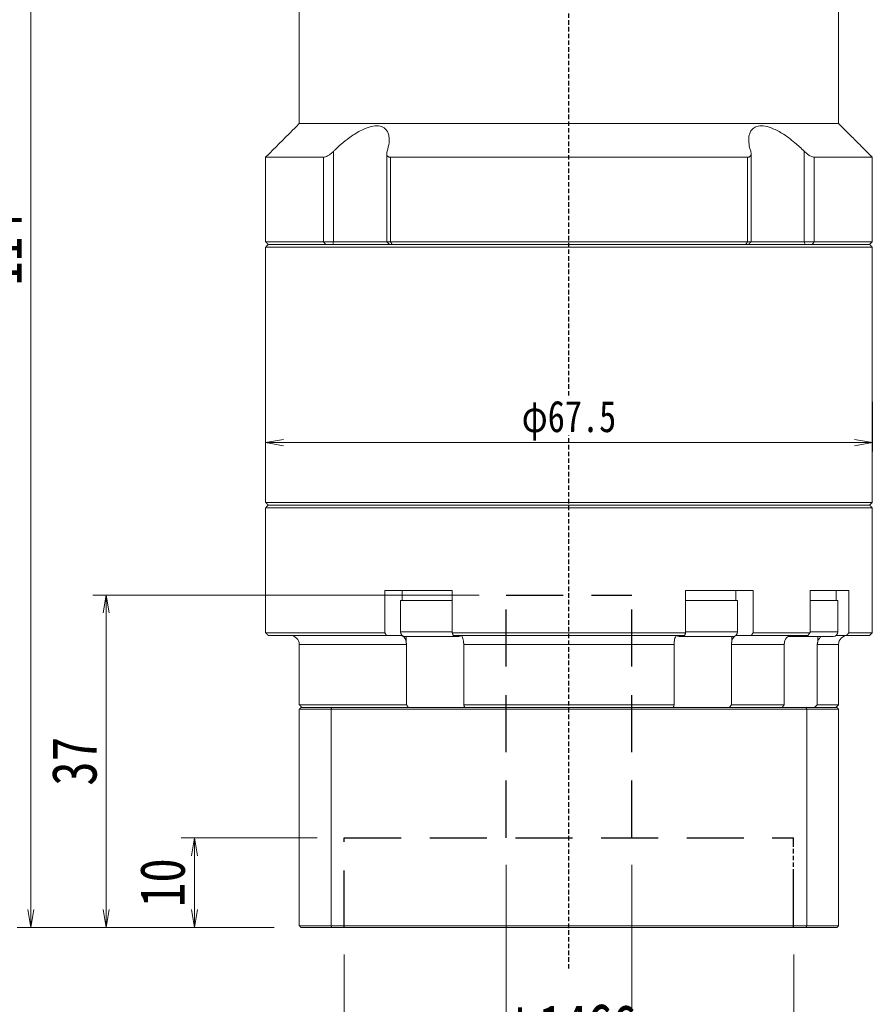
# Model space of a CAD drawing. Header units: millimetres. Extents: x 31 to 599, y -15 to 384.
# Tile 3 of 5: x 130 to 225, y 123 to 232. Entities that reach past the tile are written whole.
import ezdxf

# ---------------------------------------------------------------- set-up
doc = ezdxf.new("R2010")
doc.units = ezdxf.units.MM
doc.linetypes.add('DASHED', pattern=[0.75, 0.5, -0.25])
doc.linetypes.add('DASHED2', pattern=[9.525, 6.35, -3.175])
doc.layers.add('4虚线层', color=6, linetype='DASHED2')
doc.layers.add('尺寸线层', color=3, linetype='Continuous', lineweight=18)
doc.styles.add('宋体', font='SimSun.ttf', dxfattribs={"width": 0.8})
doc.dimstyles.new('A水平标注$0', dxfattribs={"dimtxt": 3.5, "dimasz": 2, "dimexe": 1.5, "dimexo": 3, "dimgap": 1.1, "dimtad": 1, "dimtoh": 1, "dimdec": 4, "dimdsep": 46, "dimtxsty": '宋体', "dimblk": 'OPEN', "dimcen": 3, "dimclrd": 3, "dimclre": 3, "dimclrt": 6, "dimadec": 0, "dimazin": 0, "dimtm": 1e-09, "dimtfac": 1, "dimtdec": 4, "dimtix": 1, "dimtmove": 0, "dimatfit": 3, "dimldrblk": 'OPEN', "dimfxl": 0, "dimlwd": 13, "dimlwe": 13, "dimarcsym": 0})
doc.dimstyles.new('D直径标注φ25', dxfattribs={"dimtxt": 3.5, "dimasz": 2, "dimexe": 1, "dimexo": 3, "dimtad": 1, "dimtoh": 1, "dimdec": 1, "dimdsep": 46, "dimtxsty": '宋体', "dimblk": 'OPEN', "dimcen": 3, "dimclrd": 3, "dimclre": 3, "dimclrt": 130, "dimadec": 0, "dimazin": 0, "dimtm": 1e-09, "dimtfac": 1, "dimtdec": 1, "dimtmove": 0, "dimatfit": 0, "dimldrblk": 'OPEN', "dimfxl": 0, "dimlwd": 13, "dimlwe": 13, "dimarcsym": 0})

# ---------------------------------------------------------------- blocks, each defined once
blk = doc.blocks.new('_Open')
at = {"color": 0, "linetype": 'ByBlock', "lineweight": -2}
for p, q in [((-1, 0.167), (0, 0)), ((-1, -0.167), (0, 0)), ((0, 0), (-1, 0))]:
    blk.add_line(p, q, dxfattribs=at)
blk = doc.blocks.new('*D33')
at = {"layer": 'Defpoints', "color": 0, "transparency": 16777216}
for p in [(166.04, 131.25), (216.04, 131.25), (216.04, 106.48)]:
    blk.add_point(p, dxfattribs=at)
at = {"layer": '尺寸线层', "color": 3, "lineweight": 13, "transparency": 16777216}
for p, q in [((166.04, 128.25), (166.04, 105.48)), ((216.04, 128.25), (216.04, 105.48)), ((168.04, 106.48), (214.04, 106.48))]:
    blk.add_line(p, q, dxfattribs=at)
at = {"layer": '尺寸线层', "color": 3, "lineweight": 13, "transparency": 16777216, "xscale": 2, "yscale": 2, "zscale": 2, "rotation": 180}
blk.add_blockref('_Open', (166.04, 106.48), dxfattribs=at)
at = {"layer": '尺寸线层', "color": 3, "lineweight": 13, "transparency": 16777216, "xscale": 2, "yscale": 2, "zscale": 2}
blk.add_blockref('_Open', (216.04, 106.48), dxfattribs=at)
at = {"layer": '尺寸线层', "color": 130, "transparency": 16777216, "insert": (190.93, 109.72), "char_height": 5, "attachment_point": 5, "style": '宋体'}
blk.add_mtext('φ50E7', dxfattribs=at)
blk = doc.blocks.new('*D34')
at = {"layer": 'Defpoints', "color": 0, "transparency": 16777216}
for p in [(184.04, 141.25), (198.04, 141.25), (198.04, 116.25)]:
    blk.add_point(p, dxfattribs=at)
at = {"layer": '尺寸线层', "color": 3, "lineweight": 13, "transparency": 16777216}
for p, q in [((184.04, 138.25), (184.04, 115.25)), ((198.04, 138.25), (198.04, 115.25)), ((186.04, 116.25), (196.04, 116.25))]:
    blk.add_line(p, q, dxfattribs=at)
at = {"layer": '尺寸线层', "color": 3, "lineweight": 13, "transparency": 16777216, "xscale": 2, "yscale": 2, "zscale": 2, "rotation": 180}
blk.add_blockref('_Open', (184.04, 116.25), dxfattribs=at)
at = {"layer": '尺寸线层', "color": 3, "lineweight": 13, "transparency": 16777216, "xscale": 2, "yscale": 2, "zscale": 2}
blk.add_blockref('_Open', (198.04, 116.25), dxfattribs=at)
at = {"layer": '尺寸线层', "color": 130, "transparency": 16777216, "insert": (191.04, 119.48), "char_height": 5, "attachment_point": 5, "style": '宋体'}
blk.add_mtext('φ14G6', dxfattribs=at)
blk = doc.blocks.new('*D35')
at = {"layer": 'Defpoints', "color": 0, "transparency": 16777216}
for p in [(166.04, 141.25), (149.39, 131.25), (161.24, 131.25)]:
    blk.add_point(p, dxfattribs=at)
at = {"layer": '尺寸线层', "color": 3, "lineweight": 13, "transparency": 16777216}
for p, q in [((163.04, 141.25), (147.89, 141.25)), ((149.39, 139.25), (149.39, 133.25)), ((158.24, 131.25), (147.89, 131.25))]:
    blk.add_line(p, q, dxfattribs=at)
at = {"layer": '尺寸线层', "color": 3, "lineweight": 13, "transparency": 16777216, "xscale": 2, "yscale": 2, "zscale": 2}
for p, rotation in [((149.39, 141.25), 90), ((149.39, 131.25), 270)]:
    blk.add_blockref('_Open', p, dxfattribs=dict(at, rotation=rotation))
at = {"layer": '尺寸线层', "color": 6, "transparency": 16777216, "insert": (145.84, 136.25), "char_height": 5, "attachment_point": 5, "rotation": 90, "style": '宋体', "bg_fill": 3, "box_fill_scale": 1.1, "bg_fill_color": 257, "bg_fill_transparency": 0}
blk.add_mtext('10', dxfattribs=at)
blk = doc.blocks.new('*D36')
at = {"layer": 'Defpoints', "color": 0, "transparency": 16777216}
for p in [(184.04, 168.25), (139.57, 131.25), (161.24, 131.25)]:
    blk.add_point(p, dxfattribs=at)
at = {"layer": '尺寸线层', "color": 3, "lineweight": 13, "transparency": 16777216}
for p, q in [((181.04, 168.25), (138.07, 168.25)), ((139.57, 166.25), (139.57, 133.25)), ((158.24, 131.25), (138.07, 131.25))]:
    blk.add_line(p, q, dxfattribs=at)
at = {"layer": '尺寸线层', "color": 3, "lineweight": 13, "transparency": 16777216, "xscale": 2, "yscale": 2, "zscale": 2}
for p, rotation in [((139.57, 168.25), 90), ((139.57, 131.25), 270)]:
    blk.add_blockref('_Open', p, dxfattribs=dict(at, rotation=rotation))
at = {"layer": '尺寸线层', "color": 6, "transparency": 16777216, "insert": (136.03, 149.75), "char_height": 5, "attachment_point": 5, "rotation": 90, "style": '宋体', "bg_fill": 3, "box_fill_scale": 1.1, "bg_fill_color": 257, "bg_fill_transparency": 0}
blk.add_mtext('37', dxfattribs=at)
blk = doc.blocks.new('*D37')
at = {"layer": 'Defpoints', "color": 0, "transparency": 16777216}
for p in [(161.34, 245.25), (131.17, 131.25), (161.24, 131.25)]:
    blk.add_point(p, dxfattribs=at)
at = {"layer": '尺寸线层', "color": 3, "lineweight": 13, "transparency": 16777216}
for p, q in [((158.34, 245.25), (129.67, 245.25)), ((131.17, 243.25), (131.17, 133.25)), ((158.24, 131.25), (129.67, 131.25))]:
    blk.add_line(p, q, dxfattribs=at)
at = {"layer": '尺寸线层', "color": 3, "lineweight": 13, "transparency": 16777216, "xscale": 2, "yscale": 2, "zscale": 2}
for p, rotation in [((131.17, 245.25), 90), ((131.17, 131.25), 270)]:
    blk.add_blockref('_Open', p, dxfattribs=dict(at, rotation=rotation))
at = {"layer": '尺寸线层', "color": 6, "transparency": 16777216, "insert": (127.64, 206.75), "char_height": 5, "attachment_point": 5, "rotation": 90, "style": '宋体', "bg_fill": 3, "box_fill_scale": 1.1, "bg_fill_color": 257, "bg_fill_transparency": 0}
blk.add_mtext('114', dxfattribs=at)
blk = doc.blocks.new('*D38')
at = {"color": 3, "lineweight": 13, "transparency": 16777216}
for p, q in [((157.29, 189.75), (157.29, 184.2)), ((224.79, 189.75), (224.79, 184.2)), ((222.79, 185.2), (159.29, 185.2))]:
    blk.add_line(p, q, dxfattribs=at)
at = {"layer": 'Defpoints', "color": 0, "transparency": 16777216}
for p in [(157.29, 192.75), (224.79, 192.75), (157.29, 185.2)]:
    blk.add_point(p, dxfattribs=at)
at = {"color": 3, "lineweight": 13, "transparency": 16777216, "xscale": 2, "yscale": 2, "zscale": 2, "rotation": 180}
blk.add_blockref('_Open', (157.29, 185.2), dxfattribs=at)
at = {"color": 3, "lineweight": 13, "transparency": 16777216, "xscale": 2, "yscale": 2, "zscale": 2}
blk.add_blockref('_Open', (224.79, 185.2), dxfattribs=at)
at = {"color": 130, "transparency": 16777216, "insert": (191.04, 187.65), "char_height": 3.5, "attachment_point": 5, "style": '宋体', "bg_fill": 3, "box_fill_scale": 1.1, "bg_fill_color": 257, "bg_fill_transparency": 0}
blk.add_mtext('φ67.5', dxfattribs=at)

msp = doc.modelspace()

# ---------------------------------------------------------------- linework, layer by layer
at = {"color": 1, "linetype": 'DASHED'}
for p, q in [((191.03679, 126.69706), (191.03679, 245.24876)), ((216.03679, 131.24876), (216.03679, 141.24876)), ((216.03679, 131.24876), (216.03679, 141.24876))]:
    msp.add_line(p, q, dxfattribs=at)
at = {"color": 7, "linetype": 'Continuous', "lineweight": 15}
for p, q in [((221.03679, 220.69876), (161.03679, 220.69876)), ((163.74491, 216.94876), (157.28679, 216.94876)), ((163.74491, 216.94876), (163.74491, 207.54876)), ((164.85521, 207.54876), (164.85521, 217.6182)), ((210.89166, 216.94876), (171.18192, 216.94876)), ((171.18192, 207.54876), (171.18192, 216.94876)), ((210.89166, 216.94876), (210.89166, 207.54876)), ((217.21837, 217.6182), (217.21837, 207.54876)), ((224.78679, 216.94876), (218.32867, 216.94876)), ((218.32867, 207.54876), (218.32867, 216.94876)), ((163.74491, 207.54876), (157.28679, 207.54876)), ((191.03679, 207.24876), (157.58679, 207.24876)), ((157.58679, 207.24876), (163.98751, 207.24876)), ((164.85521, 207.54876), (163.74491, 207.54876)), ((163.98751, 207.24876), (163.74491, 207.54876)), ((164.76472, 207.24876), (164.85521, 207.54876)), ((170.77021, 207.54876), (164.85521, 207.54876)), ((171.18192, 207.54876), (170.77021, 207.54876)), ((210.89166, 207.54876), (171.18192, 207.54876)), ((171.3584, 207.24876), (171.18192, 207.54876)), ((171.3584, 207.24876), (210.71518, 207.24876)), ((224.48679, 207.24876), (191.03679, 207.24876)), ((210.89166, 207.54876), (210.71518, 207.24876)), ((211.30337, 207.54876), (210.89166, 207.54876)), ((217.21837, 207.54876), (211.30337, 207.54876)), ((217.21837, 207.54876), (217.30886, 207.24876)), ((218.32867, 207.54876), (217.21837, 207.54876)), ((218.32867, 207.54876), (218.08607, 207.24876)), ((218.08607, 207.24876), (224.48679, 207.24876)), ((224.78679, 207.54876), (218.32867, 207.54876)), ((157.28679, 206.94876), (191.03679, 206.94876)), ((191.03679, 206.94876), (224.78679, 206.94876)), ((224.78679, 178.54876), (157.28679, 178.54876)), ((157.28679, 177.94876), (191.03679, 177.94876)), ((157.58679, 178.24876), (224.48679, 178.24876)), ((191.03679, 178.24876), (157.58679, 178.24876)), ((224.48679, 178.24876), (191.03679, 178.24876)), ((191.03679, 177.94876), (224.78679, 177.94876)), ((170.55, 168.74876), (170.55, 164.04876)), ((170.55, 168.74876), (173.64315, 168.74876)), ((174.6858, 168.74876), (173.64315, 168.74876)), ((174.6858, 168.74876), (178.05271, 168.74876)), ((178.05271, 164.04876), (178.05271, 168.74876)), ((204.02087, 168.74876), (204.02087, 164.04876)), ((204.02087, 168.74876), (207.38778, 168.74876)), ((208.43043, 168.74876), (207.38778, 168.74876)), ((208.43043, 168.74876), (211.52358, 168.74876)), ((211.52358, 164.04876), (211.52358, 168.74876)), ((217.85756, 168.74876), (217.85756, 164.04876)), ((217.85756, 168.74876), (219.95951, 168.74876)), ((220.56148, 168.74876), (219.95951, 168.74876)), ((220.56148, 168.74876), (222.18926, 168.74876)), ((222.18926, 164.04876), (222.18926, 168.74876)), ((175.78679, 167.64876), (172.28679, 167.64876)), ((178.05271, 167.64876), (175.78679, 167.64876)), ((209.31788, 167.64876), (204.02087, 167.64876)), ((209.78679, 167.64876), (209.31788, 167.64876)), ((220.95056, 167.64876), (217.85756, 167.64876)), ((170.55, 164.04876), (157.28679, 164.04876)), ((157.58679, 163.74876), (170.74304, 163.74876)), ((170.74304, 163.74876), (172.31969, 163.74876)), ((175.78679, 164.14876), (172.28679, 164.14876)), ((172.78679, 163.64876), (175.78679, 163.64876)), ((172.91412, 163.64876), (172.91412, 163.13214)), ((178.05271, 164.14876), (175.78679, 164.14876)), ((175.78679, 163.64876), (178.78679, 163.64876)), ((204.02087, 164.04876), (178.05271, 164.04876)), ((178.15543, 163.74876), (203.91815, 163.74876)), ((203.28679, 163.64876), (208.88487, 163.64876)), ((209.31788, 164.14876), (204.02087, 164.14876)), ((208.88487, 163.64876), (209.28679, 163.64876)), ((209.15946, 163.64876), (209.15946, 163.13214)), ((209.78679, 164.14876), (209.31788, 164.14876)), ((209.75389, 163.74876), (211.33054, 163.74876)), ((211.33054, 163.74876), (217.62751, 163.74876)), ((217.85756, 164.04876), (211.52358, 164.04876)), ((215.39555, 163.64876), (220.45056, 163.64876)), ((220.95056, 164.14876), (217.85756, 164.14876)), ((218.73314, 163.64876), (218.73314, 163.13214)), ((220.75056, 163.74876), (221.90705, 163.74876)), ((221.90705, 163.74876), (224.48679, 163.74876)), ((224.78679, 164.04876), (222.18926, 164.04876)), ((161.03679, 162.74876), (172.96393, 162.74876)), ((172.96393, 162.74876), (172.96393, 156.04876)), ((179.33609, 162.74876), (202.73749, 162.74876)), ((179.33609, 156.04876), (179.33609, 162.74876)), ((202.73749, 162.74876), (202.73749, 156.04876)), ((209.10965, 156.04876), (209.10965, 162.74876)), ((209.10965, 162.74876), (214.98197, 162.74876)), ((214.98197, 162.74876), (214.98197, 156.04876)), ((218.66094, 156.04876), (218.66094, 162.74876)), ((218.66094, 162.74876), (221.03679, 162.74876)), ((172.96393, 156.04876), (161.03679, 156.04876)), ((164.65498, 155.74876), (161.23679, 155.74876)), ((217.4186, 155.74876), (164.65498, 155.74876)), ((202.73749, 156.04876), (179.33609, 156.04876)), ((214.98197, 156.04876), (209.10965, 156.04876)), ((220.83679, 155.74876), (217.4186, 155.74876)), ((221.03679, 156.04876), (218.66094, 156.04876)), ((161.03679, 155.54876), (164.57928, 155.54876)), ((161.03679, 155.54876), (161.03679, 131.44876)), ((164.57928, 155.54876), (164.57928, 131.44876)), ((164.57928, 155.54876), (217.4943, 155.54876)), ((217.4943, 155.54876), (221.03679, 155.54876)), ((217.4943, 155.54876), (217.4943, 131.44876)), ((221.03679, 155.54876), (221.03679, 131.44876)), ((164.57928, 131.44876), (161.03679, 131.44876)), ((161.23679, 131.24876), (164.65498, 131.24876)), ((217.4943, 131.44876), (164.57928, 131.44876)), ((164.65498, 131.24876), (217.4186, 131.24876)), ((217.4186, 131.24876), (220.83679, 131.24876)), ((221.03679, 131.44876), (217.4943, 131.44876))]:
    msp.add_line(p, q, dxfattribs=at)
for centre, radius, start, end in [((160.03679, 162.74876), 1, 0, 90), ((172.78679, 164.14876), 0.5, 180, 270), ((178.78679, 164.14876), 0.5, 270, 302.4574441), ((203.28679, 164.14876), 0.5, 241.6040712, 270), ((209.28679, 164.14876), 0.5, 270, 0), ((220.45056, 164.14876), 0.5, 270, 0), ((222.03679, 162.74876), 1, 90, 180)]:
    msp.add_arc(centre, radius, start, end, dxfattribs=at)
for points in [[(161.03679, 220.69876), (161.03679, 239.54876)], [(221.03679, 239.54876), (221.03679, 220.69876)], [(157.28679, 216.94876), (161.03679, 220.69876)], [(221.03679, 220.69876), (224.78679, 216.94876)], [(157.28679, 207.54876), (157.28679, 216.94876)], [(170.77021, 207.54876), (170.77021, 217.35389)], [(211.30337, 217.35345), (211.30337, 207.54876)], [(224.78679, 216.94876), (224.78679, 207.54876)], [(157.58679, 207.24876), (157.28679, 207.54876)], [(157.28679, 206.94876), (157.58679, 207.24876)], [(171.07021, 207.24876), (170.77021, 207.54876)], [(211.30337, 207.54876), (211.00337, 207.24876)], [(224.78679, 207.54876), (224.48679, 207.24876)], [(224.48679, 207.24876), (224.78679, 206.94876)], [(157.28679, 178.54876), (157.28679, 206.94876)], [(224.78679, 206.94876), (224.78679, 178.54876)], [(157.58679, 178.24876), (157.28679, 178.54876)], [(157.28679, 177.94876), (157.58679, 178.24876)], [(157.28679, 164.04876), (157.28679, 177.94876)], [(224.78679, 178.54876), (224.48679, 178.24876)], [(224.48679, 178.24876), (224.78679, 177.94876)], [(224.78679, 177.94876), (224.78679, 164.04876)], [(172.48679, 167.64876), (172.48679, 168.74876)], [(209.58679, 168.74876), (209.58679, 167.64876)], [(220.75056, 168.74876), (220.75056, 167.64876)], [(172.28679, 164.14876), (172.28679, 167.64876)], [(209.78679, 167.64876), (209.78679, 164.14876)], [(220.95056, 167.64876), (220.95056, 164.14876)], [(157.58679, 163.74876), (157.28679, 164.04876)], [(170.74304, 163.74876), (170.55, 164.04876)], [(178.05271, 164.04876), (178.15543, 163.74876)], [(203.91815, 163.74876), (204.02087, 164.04876)], [(211.52358, 164.04876), (211.33054, 163.74876)], [(217.62751, 163.74876), (217.85756, 164.04876)], [(222.18926, 164.04876), (221.90705, 163.74876)], [(224.78679, 164.04876), (224.48679, 163.74876)], [(161.03679, 156.04876), (161.03679, 162.74876)], [(172.91412, 163.13214), (172.96393, 162.74876)], [(179.33609, 162.74876), (179.31064, 163.13214)], [(202.76294, 163.13214), (202.73749, 162.74876)], [(209.10965, 162.74876), (209.15946, 163.13214)], [(215.04011, 163.13214), (214.98197, 162.74876)], [(218.66094, 162.74876), (218.73314, 163.13214)], [(221.03679, 162.74876), (221.03679, 156.04876)], [(161.33679, 155.74876), (161.03679, 156.04876)], [(161.03679, 155.54876), (161.23679, 155.74876)], [(164.57928, 155.54876), (164.65498, 155.74876)], [(173.17167, 155.74876), (172.96393, 156.04876)], [(179.33609, 156.04876), (179.42195, 155.74876)], [(202.65163, 155.74876), (202.73749, 156.04876)], [(209.10965, 156.04876), (208.90191, 155.74876)], [(214.76288, 155.74876), (214.98197, 156.04876)], [(217.4943, 155.54876), (217.4186, 155.74876)], [(218.66094, 156.04876), (218.37148, 155.74876)], [(221.03679, 156.04876), (220.73679, 155.74876)], [(220.83679, 155.74876), (221.03679, 155.54876)], [(161.23679, 131.24876), (161.03679, 131.44876)], [(164.65498, 131.24876), (164.57928, 131.44876)], [(217.4186, 131.24876), (217.4943, 131.44876)], [(221.03679, 131.44876), (220.83679, 131.24876)]]:
    msp.add_open_spline(points, degree=1, dxfattribs=at)
for points, knots in [([(170.81679, 217.6182), (170.90311, 217.94289), (171.04397, 218.4727), (171.04418, 219.14247), (170.94466, 219.60779), (170.75158, 219.96805), (170.43902, 220.28164), (169.89469, 220.48835), (169.06624, 220.41898), (168.23261, 220.11335), (167.48714, 219.71598), (166.73225, 219.22703), (165.91508, 218.59779), (165.26967, 218.02205), (164.92872, 217.68983), (164.85521, 217.6182)], [0, 0, 0, 0, 1.111823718, 1.814206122, 2.515660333, 3.044836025, 3.573294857, 4.429537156, 5.288250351, 6.104434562, 6.713373, 7.323286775, 8.207714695, 9.093503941, 9.336985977, 9.336985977, 9.336985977, 9.336985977]), ([(217.21837, 217.6182), (216.87438, 217.94289), (216.31309, 218.4727), (215.45373, 219.14247), (214.7656, 219.60779), (214.12325, 219.96805), (213.4232, 220.28164), (212.62633, 220.48835), (211.88238, 220.41898), (211.42383, 220.11335), (211.17268, 219.71598), (211.03348, 219.22703), (211.02352, 218.59779), (211.13252, 218.02205), (211.23475, 217.68983), (211.25679, 217.6182)], [0, 0, 0, 0, 1.111860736, 1.814266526, 2.515744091, 3.044937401, 3.573413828, 4.429684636, 5.288426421, 6.104637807, 6.713596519, 7.323530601, 8.207987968, 9.093806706, 9.337296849, 9.337296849, 9.337296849, 9.337296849]), ([(164.85521, 217.6182), (164.7313, 217.50423), (164.51816, 217.30819), (164.19523, 217.0974), (163.9342, 216.97264), (163.80756, 216.95666), (163.74491, 216.94876)], [0, 0, 0, 0, 0.461690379, 0.794104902, 1.059065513, 1.318521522, 1.318521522, 1.318521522, 1.318521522]), ([(171.18192, 216.94876), (171.14718, 216.95042), (171.0765, 216.95379), (170.98791, 216.98044), (170.91376, 217.02113), (170.84922, 217.08096), (170.79953, 217.16347), (170.76826, 217.28309), (170.76738, 217.43479), (170.80016, 217.55645), (170.81679, 217.6182)], [0, 0, 0, 0, 0.0845501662, 0.1720244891, 0.2564971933, 0.3430793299, 0.4605833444, 0.5814376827, 0.7507540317, 0.9252792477, 0.9252792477, 0.9252792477, 0.9252792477]), ([(211.25679, 217.6182), (211.27229, 217.56154), (211.30365, 217.44687), (211.30662, 217.30224), (211.28135, 217.18338), (211.23711, 217.09778), (211.17409, 217.0313), (211.0981, 216.98533), (211.00443, 216.95467), (210.92971, 216.95075), (210.89166, 216.94876)], [0, 0, 0, 0, 0.1600222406, 0.3238934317, 0.4391565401, 0.5570675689, 0.6488337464, 0.7429943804, 0.8324760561, 0.925298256, 0.925298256, 0.925298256, 0.925298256]), ([(218.32867, 216.94876), (218.26992, 216.95576), (218.15269, 216.96974), (217.90305, 217.0836), (217.5738, 217.29249), (217.35033, 217.49727), (217.21837, 217.6182)], [0, 0, 0, 0, 0.244975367, 0.488865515, 0.828599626, 1.318556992, 1.318556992, 1.318556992, 1.318556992]), ([(172.31969, 163.74876), (172.34432, 163.74741), (172.44107, 163.74209), (172.60674, 163.66459), (172.78554, 163.46607), (172.87705, 163.26498), (172.90993, 163.14717), (172.91412, 163.13214)], [0, 0, 0, 0, 0.0898846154, 0.3530449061, 0.6161572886, 0.8790264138, 0.9174460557, 0.9174460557, 0.9174460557, 0.9174460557]), ([(179.31064, 163.13214), (179.29241, 163.23167), (179.25593, 163.43088), (179.16228, 163.64006), (179.07063, 163.73766), (179.0133, 163.746), (178.99434, 163.74876)], [0, 0, 0, 0, 0.2094481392, 0.4192300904, 0.6292069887, 0.7329719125, 0.7329719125, 0.7329719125, 0.7329719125]), ([(203.07923, 163.74876), (203.06613, 163.74741), (203.01465, 163.74209), (202.9265, 163.66459), (202.83136, 163.46607), (202.78267, 163.26498), (202.76517, 163.14717), (202.76294, 163.13214)], [0, 0, 0, 0, 0.0718302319, 0.2821316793, 0.4923948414, 0.7024636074, 0.7331662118, 0.7331662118, 0.7331662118, 0.7331662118]), ([(209.15946, 163.13214), (209.1937, 163.23163), (209.26225, 163.43081), (209.4382, 163.64), (209.61046, 163.73765), (209.71823, 163.746), (209.75389, 163.74876)], [0, 0, 0, 0, 0.2619701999, 0.5244550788, 0.7871838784, 0.9171158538, 0.9171158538, 0.9171158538, 0.9171158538]), ([(215.74853, 163.74876), (215.71918, 163.74741), (215.60388, 163.74209), (215.40643, 163.66459), (215.19334, 163.46607), (215.08429, 163.26498), (215.04511, 163.14717), (215.04011, 163.13214)], [0, 0, 0, 0, 0.098305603, 0.386120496, 0.673882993, 0.961379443, 1.003398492, 1.003398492, 1.003398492, 1.003398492]), ([(218.73314, 163.13214), (218.78378, 163.2299), (218.88514, 163.42558), (219.06907, 163.5998), (219.1914, 163.64132), (219.21333, 163.64876)], [0, 0, 0, 0, 0.3267769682, 0.6540747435, 0.7255650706, 0.7255650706, 0.7255650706, 0.7255650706])]:
    msp.add_open_spline(points, degree=3, knots=knots, dxfattribs=at)
at = {"layer": '4虚线层', "color": 6}
for p, q in [((184.03679, 168.24876), (198.03679, 168.24876)), ((184.03679, 141.24876), (184.03679, 168.24876)), ((198.03679, 141.24876), (198.03679, 168.24876)), ((166.03679, 141.24876), (216.03679, 141.24876)), ((166.03679, 131.24876), (166.03679, 141.24876)), ((216.03679, 131.24876), (216.03679, 141.24876))]:
    msp.add_line(p, q, dxfattribs=at)

# ---------------------------------------------------------------- dimensions: what is measured, and where the dimension line sits
at = {"layer": '尺寸线层'}
for base, p1, p2, text, override, picture, middle in [((198.03679, 116.24613), (184.03679, 141.24876), (198.03679, 141.24876), 'φ<>G6', {"dimtxt": 5, "dimgap": 0.625, "dimtad": 1, "dimdec": 1, "dimlfac": 1, "dimpost": '<>', "dimblk": 'Open', "dimse1": 0, "dimse2": 0, "dimsd1": 0, "dimsd2": 0, "dimtofl": 1, "dimtvp": 0.1, "dimtfill": 0, "dimtfillclr": 256}, '*D34', (191.03679, 116.24613)), ((216.03679, 106.4823), (166.03679, 131.24876), (216.03679, 131.24876), 'φ<>E7', {"dimtxt": 5, "dimpost": '<>', "dimtvp": 0.1, "dimtfill": 0}, '*D33', (190.92918, 106.4823))]:
    dim = msp.add_linear_dim(base=base, p1=p1, p2=p2, text=text, dimstyle='D直径标注φ25', override=override, dxfattribs=at)
    dim.commit()
    dim.dimension.update_dxf_attribs({"geometry": picture, "text_midpoint": middle, "dimtype": 160})

# ---------------------------------------------------------------- next in the draw order: dimensions: what is measured, and where the dimension line sits
dim = msp.add_linear_dim(base=(149.3868, 131.24876), p1=(166.03679, 141.24876), p2=(161.23679, 131.24876), angle=90, dimstyle='A水平标注$0', override={"dimtxt": 5, "dimblk": 'Open', "dimtfill": 1, "dimtfillclr": 256}, dxfattribs=at)
dim.commit()
dim.dimension.update_dxf_attribs({"geometry": '*D35', "text_midpoint": (149.3868, 136.24876), "dimtype": 160})

# ---------------------------------------------------------------- next in the draw order: dimensions: what is measured, and where the dimension line sits
dim = msp.add_linear_dim(base=(139.57082, 131.24876), p1=(184.03679, 168.24876), p2=(161.23679, 131.24876), angle=90, dimstyle='A水平标注$0', override={"dimtxt": 5, "dimblk": 'Open', "dimtfill": 1, "dimtfillclr": 256}, dxfattribs=at)
dim.commit()
dim.dimension.update_dxf_attribs({"geometry": '*D36', "text_midpoint": (139.57082, 149.74876), "dimtype": 160})

# ---------------------------------------------------------------- next in the draw order: dimensions: what is measured, and where the dimension line sits
dim = msp.add_linear_dim(base=(131.17072, 131.24876), p1=(161.33679, 245.24876), p2=(161.23679, 131.24876), angle=90, dimstyle='A水平标注$0', override={"dimtxt": 5, "dimblk": 'Open', "dimtfill": 1, "dimtfillclr": 256}, dxfattribs=at)
dim.commit()
dim.dimension.update_dxf_attribs({"geometry": '*D37', "text_midpoint": (131.17072, 206.74876), "dimtype": 160})

# ---------------------------------------------------------------- next in the draw order: dimensions: what is measured, and where the dimension line sits
dim = msp.add_linear_dim(base=(157.28679, 185.20076), p1=(224.78679, 192.74876), p2=(157.28679, 192.74876), dimstyle='D直径标注φ25', override={"dimpost": 'φ<>'})
dim.commit()
dim.dimension.update_dxf_attribs({"geometry": '*D38', "text_midpoint": (191.03679, 187.65397)})

doc.saveas('drawing.dxf')
